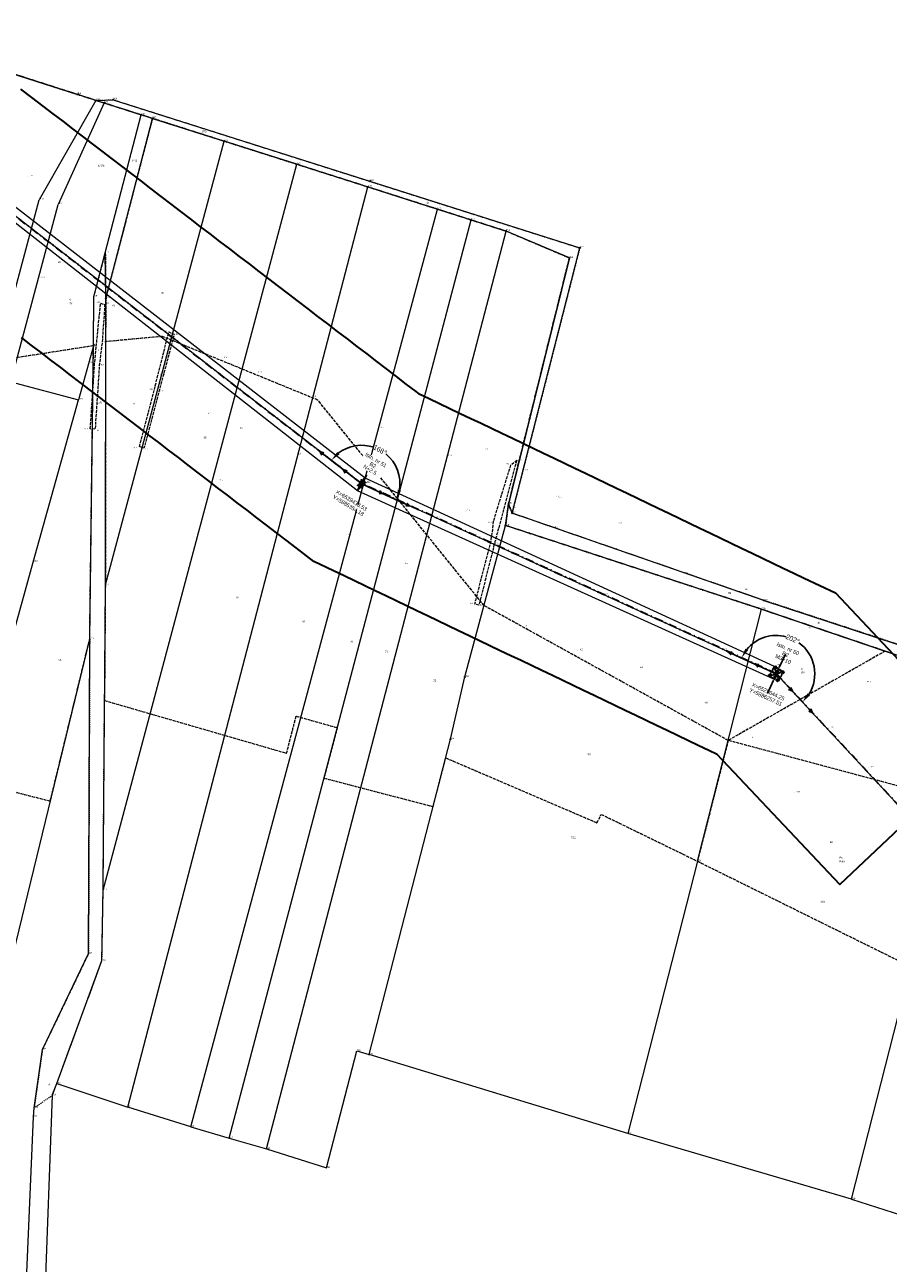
# Model space of a CAD drawing. Header units: metres. Extents: x 6524698 to 6533081, y 5883213 to 5896811.
# Tile 11 of 167: x 6529262 to 6529701, y 5885958 to 5886587. Entities that reach past the tile are written whole.
import ezdxf
from ezdxf.enums import TextEntityAlignment as Align

# ---------------------------------------------------------------- set-up
doc = ezdxf.new("R2010")
doc.units = ezdxf.units.M
doc.header["$MEASUREMENT"] = 0
for name, pattern in [('DASHDOT', [4, 2, -0.9, 0.2, -0.9]), ('mapa zasadnicza$0$1.5_0.5', [2, 1.5, -0.5]), ('mapa zasadnicza$0$219-500', [0]), ('mapa zasadnicza$0$egkk-500', [2, 1.5, -0.5]), ('mapa zasadnicza$0$egug-500', [1, 0.5, -0.5]), ('mapa zasadnicza$0$suep_wn_500', [0]), ('mapa zasadnicza$0$supp_500', [1, 0.5, -0.5])]:
    doc.linetypes.add(name, pattern=pattern)
doc.layers.get('0').update_dxf_attribs({"lineweight": 0})
doc.layers.add('@pomocnicza', color=3, linetype='Continuous', plot=False)
for name, color, linetype, lineweight in [('@Proj. słupy - blok', 1, 'Continuous', 15), ('@Proj. słupy - XY', 1, 'Continuous', 0), ('_trasa_kat_zalomu', 7, 'Continuous', 18), ('_trasa_os', 1, 'DASHDOT', 30), ('Sections span lengths and Marker Balls Plan', 7, 'Continuous', 0)]:
    doc.layers.add(name, color=color, linetype=linetype, lineweight=lineweight)
for name, color, linetype in [('@Proj. słupy - seria', 1, 'Continuous'), ('@Proj. słupy - wys.', 1, 'Continuous'), ('mapa zasadnicza$0$000 Inne (niezydentyfikowane)', 7, 'Continuous'), ('mapa zasadnicza$0$202-punkt graniczny', 7, 'Continuous'), ('mapa zasadnicza$0$202-punkt graniczny-Atr103', 7, 'Continuous'), ('mapa zasadnicza$0$203-punkt graniczny', 7, 'Continuous'), ('mapa zasadnicza$0$203-punkt graniczny-Atr103', 7, 'Continuous'), ('mapa zasadnicza$0$203-punkt graniczny-Atr104', 7, 'Continuous'), ('mapa zasadnicza$0$209-oznaczenie konturu klasyfikacyjnego', 7, 'Continuous'), ('mapa zasadnicza$0$210-oznaczenie konturu użytku gruntowego', 7, 'Continuous'), ('mapa zasadnicza$0$211-numer działki ewidencyjnej', 7, 'Continuous'), ('mapa zasadnicza$0$217-kontur klasyfikacyjny', 7, 'Continuous'), ('mapa zasadnicza$0$218-kontur użytku gruntowego', 7, 'Continuous'), ('mapa zasadnicza$0$219-działka ewidencyjna', 7, 'Continuous'), ('mapa zasadnicza$0$jezdnia', 7, 'Continuous'), ('mapa zasadnicza$0$jezdnia-Atr17', 7, 'Continuous'), ('mapa zasadnicza$0$pikieta naturalna', 7, 'Continuous'), ('mapa zasadnicza$0$pikieta naturalna-Atr2', 7, 'Continuous'), ('mapa zasadnicza$0$przewód elektroenergetyczny wysokiego napięcia', 7, 'Continuous'), ('mapa zasadnicza$0$słup przewodów napowietrznych', 7, 'Continuous')]:
    doc.layers.add(name, color=color, linetype=linetype)
doc.styles.add('mapa zasadnicza$0$STANDARD', font='Working1250', dxfattribs={"width": 0.75})
doc.styles.add('Opis', font='ARIALN.TTF')
doc.styles.add('Opis_slupy', font='ARIALN.TTF')
doc.styles.get("Standard").update_dxf_attribs({"font": 'arial.ttf'})
doc.dimstyles.new('Kat zalomu', dxfattribs={"dimtxt": 2.5, "dimasz": 5, "dimexe": 1.25, "dimexo": 0.625, "dimtad": 0, "dimtxsty": 'Opis_slupy', "dimcen": 2.5, "dimse1": 1, "dimse2": 1, "dimadec": 0, "dimazin": 0, "dimtfac": 1, "dimtmove": 0, "dimatfit": 3, "dimfxl": 1, "dimarcsym": 1})

# ---------------------------------------------------------------- blocks, each defined once
blk = doc.blocks.new('mapa zasadnicza$0$203')
at = {"linetype": 'Continuous', "lineweight": 0}
h = blk.add_hatch(color=0, dxfattribs=at)
edge = h.paths.add_edge_path()
edge.add_arc((0, 0), 0.045, 0, 360)
blk = doc.blocks.new('mapa zasadnicza$0$202')
at = {"color": 0, "linetype": 'Continuous', "lineweight": 0}
blk.add_circle((0, 0), 0.25, dxfattribs=at)
blk = doc.blocks.new('mapa zasadnicza$0$PW01')
at = {"linetype": 'Continuous', "lineweight": 13}
h = blk.add_hatch(color=0, dxfattribs=at)
edge = h.paths.add_edge_path()
edge.add_arc((0, 0), 0.045, 0, 360)
blk = doc.blocks.new('mapa zasadnicza$0$SM05')
at = {"color": 0, "linetype": 'Continuous', "lineweight": 13}
blk.add_circle((0, 0), 0.25, dxfattribs=at)
blk = doc.blocks.new('mapa zasadnicza$0$SUEP3')
at = {"color": 0, "linetype": 'Continuous'}
for p, q in [((0, 0), (12.003, 0)), ((12.003, 0), (10.003, 0.75)), ((10.003, 0.75), (11.003, 0)), ((12.003, 0), (10.003, -0.75)), ((11.003, 0), (10.003, -0.75)), ((12.003, 0), (27.003, 0)), ((27.003, 0), (25.003, 0.75)), ((25.003, 0.75), (26.003, 0)), ((27.003, 0), (25.003, -0.75)), ((26.003, 0), (25.003, -0.75))]:
    blk.add_line(p, q, dxfattribs=at)
blk = doc.blocks.new('*U2325')
at = {"layer": '@Proj. słupy - blok', "color": 0}
for centre, radius in [((0, 0), 0.05), ((-3.48, -1.29), 0.15)]:
    blk.add_circle(centre, radius, dxfattribs=at)
at = {"layer": '@Proj. słupy - seria', "color": 0, "insert": (4.59, 10), "char_height": 2, "attachment_point": 5, "rotation": 335.35706, "bg_fill": 3, "box_fill_scale": 2.5, "bg_fill_color": 256, "bg_fill_transparency": 0}
blk.add_mtext_dynamic_manual_height_columns('{\\fArial Narrow|b0|i0|c238|p34;B2}', width=7, gutter_width=12.5, heights=[2.21], dxfattribs=at)
at = {"layer": '@Proj. słupy - XY', "color": 0, "linetype": 'Continuous', "insert": (-4.8, -10.45), "char_height": 2.5, "attachment_point": 5, "rotation": 335.35706, "style": 'Opis', "bg_fill": 3, "box_fill_scale": 1, "bg_fill_color": 256, "bg_fill_transparency": 0}
blk.add_mtext_dynamic_manual_height_columns('\\P', width=19.7098, gutter_width=5.34, heights=[5.63], dxfattribs=at)
at = {"layer": '@pomocnicza'}
for p, q in [((4.59, 10), (1.46, 3.18)), ((-4.59, -10), (-1.46, -3.18))]:
    blk.add_line(p, q, dxfattribs=at)
at = {"layer": '@Proj. słupy - blok', "color": 0}
for p, q in [((0, 0), (-1.25, -2.73)), ((1.25, 2.73), (-0.34, 0.91)), ((0, 0), (1.25, 2.73)), ((-1.25, -2.73), (-0.91, -0.34))]:
    blk.add_line(p, q, dxfattribs=at)
for points in [[(3.48, 1.29), (1.29, -3.48), (-3.48, -1.29), (-1.29, 3.48)], [(0.91, 0.34), (0.34, -0.91), (-0.91, -0.34), (-0.34, 0.91)]]:
    blk.add_lwpolyline(points, close=True, dxfattribs=at)
for points in [[(3.48, 1.29), (-3.48, -1.29)], [(2.83, 1.05), (-2.83, -1.05)], [(-1.29, 3.48), (1.29, -3.48)], [(-1.05, 2.83), (1.05, -2.83)], [(1.25, 2.73), (0.91, 0.34)], [(-1.25, -2.73), (0.34, -0.91)]]:
    blk.add_lwpolyline(points, dxfattribs=at)
for centre, radius in [((-1.29, 3.48), 0.15), ((1.25, 2.73), 0.05), ((3.48, 1.29), 0.15), ((-1.25, -2.73), 0.05), ((1.29, -3.48), 0.15)]:
    blk.add_circle(centre, radius, dxfattribs=at)
at = {"layer": '@Proj. słupy - seria', "color": 0, "style": 'Opis'}
blk.add_attdef('STAN', text='', height=2, rotation=335.35706, dxfattribs=at).set_placement((5.84, 12.72), align=Align.MIDDLE_CENTER)
at = {"layer": '@Proj. słupy - wys.', "color": 0, "insert": (3.42, 7.45), "char_height": 2, "attachment_point": 5, "rotation": 335.35706, "style": 'Opis'}
blk.add_mtext_dynamic_manual_height_columns('M3+10 ', width=6.652, gutter_width=12.5, heights=[3.6], dxfattribs=at)
at = {"layer": '@Proj. słupy - XY', "color": 0, "linetype": 'Continuous', "style": 'Opis'}
for tag, p in [('Y', (-5.42, -11.82)), ('X', (-4.17, -9.09))]:
    blk.add_attdef(tag, text='', height=2, rotation=335.35706, dxfattribs=at).set_placement(p, align=Align.MIDDLE_CENTER)
blk = doc.blocks.new('*U2327')
at = {"layer": '@Proj. słupy - seria', "color": 0, "insert": (5.69, 9.41), "char_height": 2, "attachment_point": 5, "rotation": 328.83105, "style": 'Opis', "bg_fill": 3, "box_fill_scale": 2.5, "bg_fill_color": 256, "bg_fill_transparency": 0}
blk.add_mtext_dynamic_manual_height_columns('B2', width=7, gutter_width=12.5, heights=[2.21], dxfattribs=at)
at = {"layer": '@Proj. słupy - XY', "color": 0, "linetype": 'Continuous', "style": 'Opis'}
for tag, p in [('Y', (-6.73, -11.12)), ('X', (-5.18, -8.56))]:
    blk.add_attdef(tag, text='', height=2, rotation=328.83105, dxfattribs=at).set_placement(p, align=Align.MIDDLE_CENTER)
at = {"layer": '@Proj. słupy - blok', "color": 0}
for points in [[(2.59, 4.28), (-0.19, 0.79), (0.79, 0.19), (2.59, 4.28)], [(2.17, 3.59), (0.79, 0.19), (-0.19, 0.79), (2.17, 3.59)], [(0, 0), (2.59, 4.28)]]:
    blk.add_lwpolyline(points, dxfattribs=at)
for centre, radius in [((-0.13, 1.91), 0.15), ((1.29, 2.14), 0.05), ((1.75, 0.77), 0.15), ((1.71, 2.82), 0.05)]:
    blk.add_circle(centre, radius, dxfattribs=at)
at = {"layer": '@Proj. słupy - seria', "color": 0, "style": 'Opis'}
blk.add_attdef('STAN', text='', height=2, rotation=328.83105, dxfattribs=at).set_placement((7.25, 11.98), align=Align.MIDDLE_CENTER)
at = {"layer": '@Proj. słupy - wys.', "color": 0, "insert": (4.24, 7.02), "char_height": 2, "attachment_point": 5, "rotation": 328.83105, "style": 'Opis'}
blk.add_mtext_dynamic_manual_height_columns('N+2.5', width=5.2482, gutter_width=12.5, heights=[-2.04], dxfattribs=at)
at = {"layer": '@Proj. słupy - XY', "color": 0, "linetype": 'Continuous', "insert": (-5.95, -9.84), "char_height": 2.5, "attachment_point": 5, "rotation": 328.83105, "style": 'Opis', "bg_fill": 3, "box_fill_scale": 1, "bg_fill_color": 256, "bg_fill_transparency": 0}
blk.add_mtext_dynamic_manual_height_columns('\\P', width=19.7098, gutter_width=5.34, heights=[5.63], dxfattribs=at)
at = {"layer": '@Proj. słupy - blok', "color": 0}
for points in [[(-0.13, 1.91), (-1.75, -0.77), (0.13, -1.91), (1.75, 0.77)], [(0.79, 0.19), (-0.19, 0.79), (-0.79, -0.19), (0.19, -0.79)]]:
    blk.add_lwpolyline(points, close=True, dxfattribs=at)
for points in [[(1.75, 0.77), (-1.75, -0.77), (0.13, -1.91), (-0.13, 1.91)], [(0, 0), (-2.17, -3.59)], [(0.19, -0.79), (-2.17, -3.59), (-0.79, -0.19)]]:
    blk.add_lwpolyline(points, dxfattribs=at)
for centre in [(-1.75, -0.77), (0.13, -1.91)]:
    blk.add_circle(centre, 0.15, dxfattribs=at)
blk = doc.blocks.new('*D2403')
at = {"layer": '_trasa_kat_zalomu', "color": 0, "lineweight": -2}
for start, end in [(75.11581, 140.62355), (327.62099, 54.07892)]:
    blk.add_arc((6529644.25, 5886257.51), 19.5, start, end, dxfattribs=at)
at = {"layer": '_trasa_kat_zalomu', "color": 0}
for points in [[(6529628.47, 5886270.32), (6529629.88, 5886269.43), (6529626.53, 5886265.64)], [(6529660.08, 5886247.6), (6529661.36, 5886246.53), (6529657.52, 5886243.22)]]:
    blk.add_solid(points, dxfattribs=at)
at = {"layer": 'Defpoints', "color": 0}
for p in [(6529625.6, 5886266.06), (6529662.53, 5886264.3), (6529644.25, 5886257.51), (6529659.81, 5886240.75)]:
    blk.add_point(p, dxfattribs=at)
at = {"layer": '_trasa_kat_zalomu', "color": 0, "insert": (6529652.6, 5886275.13), "char_height": 2.5, "attachment_point": 5, "rotation": 337, "style": 'Opis_slupy'}
blk.add_mtext('202%%d', dxfattribs=at)
blk = doc.blocks.new('*D2404')
at = {"layer": '_trasa_kat_zalomu', "color": 0, "lineweight": -2}
for start, end in [(71.29524, 127.54962), (350.11583, 50.91683)]:
    blk.add_arc((6529433.53, 5886354.18), 19.46, start, end, dxfattribs=at)
at = {"layer": '_trasa_kat_zalomu', "color": 0}
for points in [[(6529421.08, 5886370.2), (6529422.26, 5886369.02), (6529418.13, 5886366.08)], [(6529451.91, 5886351.08), (6529453.5, 5886350.59), (6529451.22, 5886346.06)]]:
    blk.add_solid(points, dxfattribs=at)
at = {"layer": 'Defpoints', "color": 0}
for p in [(6529239.51, 5886504.08), (6529450.21, 5886364.2), (6529433.53, 5886354.18), (6529433.53, 5886354.18), (6529644.25, 5886257.51)]:
    blk.add_point(p, dxfattribs=at)
at = {"layer": '_trasa_kat_zalomu', "color": 0, "insert": (6529442.94, 5886371.22), "char_height": 2.5, "attachment_point": 5, "rotation": 331.10604, "style": 'Opis_slupy'}
blk.add_mtext('168%%D', dxfattribs=at)

msp = doc.modelspace()

# ---------------------------------------------------------------- linework, layer by layer
at = {"layer": '_trasa_os', "linetype": 'DASHDOT', "ltscale": 2}
msp.add_lwpolyline([(6529644.25, 5886257.506), (6529433.531, 5886354.176), (6529239.51, 5886504.082), (6529019.862, 5886673.787), (6529068.099, 5886815.315), (6529070.952, 5887003.68), (6529033.32, 5887240.317), (6528980.372, 5887573.115), (6528926.767, 5887910.52), (6528871.358, 5888257.413), (6528824.236, 5888552.869), (6528805.439, 5888820.887), (6528782.648, 5889143.114), (6528759.048, 5889475.999)], dxfattribs=at)
at = {"layer": 'mapa zasadnicza$0$000 Inne (niezydentyfikowane)', "color": 7, "linetype": 'Continuous', "lineweight": 35, "flags": 128}
msp.add_lwpolyline([(6529260.121, 5886554.66), (6529265.763, 5886550.399), (6529271.535, 5886546.039), (6529276.648, 5886542.124), (6529281.63, 5886538.309), (6529286.613, 5886534.494), (6529291.595, 5886530.679), (6529296.577, 5886526.864), (6529301.559, 5886523.05), (6529306.542, 5886519.235), (6529311.524, 5886515.42), (6529316.506, 5886511.605), (6529321.489, 5886507.79), (6529326.471, 5886503.975), (6529331.453, 5886500.16), (6529336.436, 5886496.345), (6529341.418, 5886492.53), (6529346.4, 5886488.716), (6529351.383, 5886484.901), (6529356.365, 5886481.086), (6529361.347, 5886477.271), (6529366.329, 5886473.456), (6529371.312, 5886469.641), (6529376.294, 5886465.826), (6529381.276, 5886462.011), (6529386.259, 5886458.197), (6529391.241, 5886454.382), (6529396.223, 5886450.567), (6529401.206, 5886446.752), (6529406.188, 5886442.937), (6529411.17, 5886439.122), (6529416.153, 5886435.307), (6529421.135, 5886431.492), (6529426.117, 5886427.678), (6529431.099, 5886423.863), (6529436.082, 5886420.048), (6529441.064, 5886416.233), (6529446.046, 5886412.418), (6529451.029, 5886408.603), (6529456.011, 5886404.788), (6529460.993, 5886400.973), (6529461.857, 5886400.312), (6529462.473, 5886400.017), (6529467.766, 5886397.481), (6529473.06, 5886394.946), (6529478.353, 5886392.41), (6529483.647, 5886389.874), (6529488.94, 5886387.338), (6529494.234, 5886384.803), (6529499.527, 5886382.267), (6529504.82, 5886379.731), (6529510.114, 5886377.196), (6529515.407, 5886374.66), (6529520.701, 5886372.124), (6529525.994, 5886369.588), (6529531.287, 5886367.053), (6529536.581, 5886364.517), (6529541.874, 5886361.981), (6529547.168, 5886359.446), (6529552.461, 5886356.91), (6529557.755, 5886354.374), (6529563.048, 5886351.838), (6529568.341, 5886349.303), (6529573.635, 5886346.767), (6529578.928, 5886344.231), (6529584.222, 5886341.696), (6529589.515, 5886339.16), (6529594.809, 5886336.624), (6529600.102, 5886334.089), (6529605.395, 5886331.553), (6529610.689, 5886329.017), (6529615.982, 5886326.481), (6529621.276, 5886323.946), (6529626.569, 5886321.41), (6529631.862, 5886318.874), (6529637.156, 5886316.339), (6529642.449, 5886313.803), (6529647.743, 5886311.267), (6529653.036, 5886308.731), (6529658.33, 5886306.196), (6529674.185, 5886298.6), (6529749.195, 5886219.106), (6529676.463, 5886150.477), (6529614.214, 5886216.447), (6529609.834, 5886218.545), (6529604.541, 5886221.081), (6529599.247, 5886223.616), (6529593.954, 5886226.152), (6529588.66, 5886228.688), (6529583.367, 5886231.224), (6529578.074, 5886233.759), (6529572.78, 5886236.295), (6529567.487, 5886238.831), (6529562.193, 5886241.366), (6529556.9, 5886243.902), (6529551.606, 5886246.438), (6529546.313, 5886248.974), (6529541.02, 5886251.509), (6529535.726, 5886254.045), (6529530.433, 5886256.581), (6529525.139, 5886259.116), (6529519.846, 5886261.652), (6529514.553, 5886264.188), (6529509.259, 5886266.724), (6529503.966, 5886269.259), (6529498.672, 5886271.795), (6529493.379, 5886274.331), (6529488.085, 5886276.866), (6529482.792, 5886279.402), (6529477.499, 5886281.938), (6529472.205, 5886284.473), (6529466.912, 5886287.009), (6529461.618, 5886289.545), (6529456.325, 5886292.081), (6529451.032, 5886294.616), (6529445.738, 5886297.152), (6529440.445, 5886299.688), (6529435.151, 5886302.223), (6529429.858, 5886304.759), (6529424.564, 5886307.295), (6529419.271, 5886309.831), (6529409.3, 5886314.607), (6529400.199, 5886321.575), (6529395.217, 5886325.39), (6529390.235, 5886329.205), (6529385.252, 5886333.02), (6529380.27, 5886336.835), (6529375.288, 5886340.65), (6529370.305, 5886344.464), (6529365.323, 5886348.279), (6529360.341, 5886352.094), (6529355.359, 5886355.909), (6529350.376, 5886359.724), (6529345.394, 5886363.539), (6529340.412, 5886367.354), (6529335.429, 5886371.169), (6529330.447, 5886374.983), (6529325.465, 5886378.798), (6529320.482, 5886382.613), (6529315.5, 5886386.428), (6529310.518, 5886390.243), (6529305.535, 5886394.058), (6529300.553, 5886397.873), (6529295.571, 5886401.688), (6529290.588, 5886405.502), (6529285.606, 5886409.317), (6529280.624, 5886413.132), (6529275.642, 5886416.947), (6529270.659, 5886420.762), (6529265.677, 5886424.577), (6529260.695, 5886428.392)], dxfattribs=at)
at = {"layer": 'mapa zasadnicza$0$217-kontur klasyfikacyjny', "color": 92, "linetype": 'mapa zasadnicza$0$egkk-500', "lineweight": 18, "flags": 128}
for points in [[(6529289.11, 5886551.97), (6529254.85, 5886563)], [(6529298.54, 5886548.93), (6529289.11, 5886551.97)], [(6529302.64, 5886547.62), (6529298.54, 5886548.93)], [(6529321.5, 5886541.62), (6529302.64, 5886547.62)], [(6529327.23, 5886539.8), (6529303.48, 5886448.3)], [(6529327.23, 5886539.8), (6529321.5, 5886541.62)], [(6529363.59, 5886528.23), (6529327.23, 5886539.8)], [(6529400.57, 5886516.46), (6529363.59, 5886528.23)], [(6529436.71, 5886504.96), (6529400.57, 5886516.46)], [(6529472.11, 5886493.63), (6529436.71, 5886504.96)], [(6529489.08, 5886488.2), (6529472.11, 5886493.63)], [(6529506.88, 5886482.51), (6529489.08, 5886488.2)], [(6529539.06, 5886468.85), (6529506.88, 5886482.51)], [(6529297.49, 5886449.1), (6529303.28, 5886471.43)], [(6529303.28, 5886471.43), (6529303.48, 5886448.3)], [(6529508.12, 5886343.79), (6529539.06, 5886468.85)], [(6529297.23, 5886424.21), (6529297.49, 5886449.1)], [(6529303.48, 5886448.3), (6529303.45, 5886426.3)], [(6529332.27, 5886428.97), (6529303.45, 5886426.3)], [(6529411.25, 5886396.62), (6529332.27, 5886428.97)], [(6529297.23, 5886424.21), (6529253.19, 5886417.37)], [(6529295.34, 5886275.14), (6529297.23, 5886424.21)], [(6529303.45, 5886426.3), (6529303.3, 5886302.77)], [(6529495.72, 5886292.19), (6529411.25, 5886396.62)], [(6529506.67, 5886332.93), (6529508.12, 5886343.79)], [(6529636.73, 5886290.33), (6529506.67, 5886332.93)], [(6529303.3, 5886302.77), (6529302.87, 5886243.95)], [(6529619.76, 5886223.65), (6529495.72, 5886292.19)], [(6529699.48, 5886269.05), (6529636.73, 5886290.33)], [(6529275.33, 5886192.83), (6529295.34, 5886275.14)], [(6529699.48, 5886269.05), (6529619.76, 5886223.65)], [(6529748.96, 5886252.27), (6529699.48, 5886269.05)], [(6529302.87, 5886243.95), (6529395.4, 5886217.14)], [(6529395.4, 5886217.14), (6529400.24, 5886236.02)], [(6529400.24, 5886236.02), (6529421.13, 5886230.15)], [(6529421.13, 5886230.15), (6529414.38, 5886204.51)], [(6529619.76, 5886223.65), (6529604.12, 5886162.27)], [(6529727.79, 5886194.68), (6529619.76, 5886223.65)], [(6529469.82, 5886190.02), (6529476.22, 5886214.79)], [(6529476.22, 5886214.79), (6529553.08, 5886181.78)], [(6529414.38, 5886204.51), (6529469.82, 5886190.02)], [(6529240.81, 5886201.72), (6529275.33, 5886192.83)], [(6529553.08, 5886181.78), (6529555.25, 5886186.08)], [(6529555.25, 5886186.08), (6529604.12, 5886162.27)], [(6529604.12, 5886162.27), (6529712.49, 5886108.68)]]:
    msp.add_lwpolyline(points, dxfattribs=at)
at = {"layer": 'mapa zasadnicza$0$218-kontur użytku gruntowego', "color": 3, "linetype": 'mapa zasadnicza$0$egug-500', "lineweight": 18, "flags": 128}
for points in [[(6529254.85, 5886563), (6529289.11, 5886551.97)], [(6529289.11, 5886551.97), (6529298.54, 5886548.93)], [(6529298.54, 5886548.93), (6529307.23, 5886549.26)], [(6529298.54, 5886548.93), (6529302.64, 5886547.62)], [(6529307.23, 5886549.26), (6529437.63, 5886507.8)], [(6529302.64, 5886547.62), (6529321.5, 5886541.62)], [(6529327.23, 5886539.8), (6529303.48, 5886448.3)], [(6529321.5, 5886541.62), (6529327.23, 5886539.8)], [(6529327.23, 5886539.8), (6529363.59, 5886528.23)], [(6529363.59, 5886528.23), (6529400.57, 5886516.46)], [(6529400.57, 5886516.46), (6529436.71, 5886504.96)], [(6529436.71, 5886504.96), (6529472.11, 5886493.63)], [(6529437.63, 5886507.8), (6529544.32, 5886473.94)], [(6529472.11, 5886493.63), (6529489.08, 5886488.2)], [(6529489.08, 5886488.2), (6529506.88, 5886482.51)], [(6529506.88, 5886482.51), (6529539.06, 5886468.85)], [(6529544.32, 5886473.94), (6529509.95, 5886339.14)], [(6529297.49, 5886449.1), (6529303.28, 5886471.43)], [(6529303.28, 5886471.43), (6529303.48, 5886448.3)], [(6529539.06, 5886468.85), (6529508.12, 5886343.79)], [(6529297.23, 5886424.21), (6529297.49, 5886449.1)], [(6529303.48, 5886448.3), (6529303.45, 5886426.3)], [(6529332.27, 5886428.97), (6529303.45, 5886426.3)], [(6529411.25, 5886396.62), (6529332.27, 5886428.97)], [(6529297.23, 5886424.21), (6529253.19, 5886417.37)], [(6529295.34, 5886275.14), (6529297.23, 5886424.21)], [(6529303.45, 5886426.3), (6529303.3, 5886302.77)], [(6529495.72, 5886292.19), (6529411.25, 5886396.62)], [(6529508.12, 5886343.79), (6529506.67, 5886332.93)], [(6529509.95, 5886339.14), (6529508.12, 5886343.79)], [(6529637.91, 5886294.84), (6529509.95, 5886339.14)], [(6529506.67, 5886332.93), (6529636.73, 5886290.33)], [(6529303.3, 5886302.77), (6529302.87, 5886243.95)], [(6529619.76, 5886223.65), (6529495.72, 5886292.19)], [(6529636.73, 5886290.33), (6529699.48, 5886269.05)], [(6529750.37, 5886257.9), (6529637.91, 5886294.84)], [(6529275.33, 5886192.83), (6529295.34, 5886275.14)], [(6529295.34, 5886275.14), (6529294.75, 5886115.36)], [(6529699.48, 5886269.05), (6529619.76, 5886223.65)], [(6529748.96, 5886252.27), (6529699.48, 5886269.05)], [(6529302.16, 5886147.6), (6529302.87, 5886243.95)], [(6529302.87, 5886243.95), (6529395.4, 5886217.14)], [(6529395.4, 5886217.14), (6529400.24, 5886236.02)], [(6529400.24, 5886236.02), (6529421.13, 5886230.15)], [(6529421.13, 5886230.15), (6529414.38, 5886204.51)], [(6529619.76, 5886223.65), (6529604.12, 5886162.27)], [(6529727.79, 5886194.68), (6529619.76, 5886223.65)], [(6529469.82, 5886190.02), (6529476.22, 5886214.79)], [(6529476.22, 5886214.79), (6529553.08, 5886181.78)], [(6529414.38, 5886204.51), (6529469.82, 5886190.02)], [(6529240.81, 5886201.72), (6529275.33, 5886192.83)], [(6529553.08, 5886181.78), (6529555.25, 5886186.08)], [(6529555.25, 5886186.08), (6529604.12, 5886162.27)], [(6529604.12, 5886162.27), (6529712.49, 5886108.68)], [(6529301.57, 5886111.73), (6529302.16, 5886147.6)], [(6529294.75, 5886115.36), (6529271.33, 5886066.58)], [(6529278.6, 5886049.29), (6529300.71, 5886109.39)], [(6529300.71, 5886109.39), (6529301.57, 5886111.73)], [(6529271.33, 5886066.58), (6529267.09, 5886036.88)], [(6529276.36, 5886043.29), (6529278.6, 5886049.29)], [(6529267.09, 5886036.88), (6529276.36, 5886043.29)]]:
    msp.add_lwpolyline(points, dxfattribs=at)
at = {"layer": 'mapa zasadnicza$0$219-działka ewidencyjna', "color": 7, "linetype": 'mapa zasadnicza$0$219-500', "lineweight": 18, "flags": 128}
for points in [[(6529254.85, 5886563), (6529289.11, 5886551.97)], [(6529298.54, 5886548.93), (6529269.65, 5886498.41)], [(6529298.54, 5886548.93), (6529289.11, 5886551.97)], [(6529298.54, 5886548.93), (6529307.23, 5886549.26)], [(6529298.54, 5886548.93), (6529302.64, 5886547.62)], [(6529307.23, 5886549.26), (6529437.63, 5886507.8)], [(6529302.64, 5886547.62), (6529279.34, 5886495.97)], [(6529302.64, 5886547.62), (6529321.5, 5886541.62)], [(6529303.28, 5886471.43), (6529321.5, 5886541.62)], [(6529303.48, 5886448.3), (6529327.23, 5886539.8)], [(6529327.23, 5886539.8), (6529321.5, 5886541.62)], [(6529327.23, 5886539.8), (6529363.59, 5886528.23)], [(6529303.3, 5886302.77), (6529363.59, 5886528.23)], [(6529400.57, 5886516.46), (6529363.59, 5886528.23)], [(6529302.16, 5886147.6), (6529400.57, 5886516.46)], [(6529400.57, 5886516.46), (6529436.71, 5886504.96)], [(6529314.71, 5886037.34), (6529436.71, 5886504.96)], [(6529436.71, 5886504.96), (6529472.11, 5886493.63)], [(6529437.63, 5886507.8), (6529544.32, 5886473.94)], [(6529253.72, 5886438.74), (6529269.65, 5886498.41)], [(6529255.3, 5886405.89), (6529279.34, 5886495.97)], [(6529346.78, 5886027.36), (6529472.11, 5886493.63)], [(6529472.11, 5886493.63), (6529489.08, 5886488.2)], [(6529366.2, 5886021.53), (6529489.08, 5886488.2)], [(6529489.08, 5886488.2), (6529506.88, 5886482.51)], [(6529385.2, 5886016.02), (6529506.88, 5886482.51)], [(6529539.06, 5886468.85), (6529506.88, 5886482.51)], [(6529509.95, 5886339.14), (6529544.32, 5886473.94)], [(6529297.49, 5886449.1), (6529303.28, 5886471.43)], [(6529303.48, 5886448.3), (6529303.28, 5886471.43)], [(6529539.06, 5886468.85), (6529508.12, 5886343.79)], [(6529297.23, 5886424.21), (6529297.49, 5886449.1)], [(6529303.3, 5886302.77), (6529303.48, 5886448.3)], [(6529297.23, 5886424.21), (6529289.6, 5886396.76)], [(6529295.34, 5886275.14), (6529297.23, 5886424.21)], [(6529255.3, 5886405.89), (6529289.6, 5886396.76)], [(6529266.7, 5886314.32), (6529289.6, 5886396.76)], [(6529506.67, 5886332.93), (6529508.12, 5886343.79)], [(6529508.12, 5886343.79), (6529509.95, 5886339.14)], [(6529637.91, 5886294.84), (6529509.95, 5886339.14)], [(6529485.98, 5886255.96), (6529506.67, 5886332.93)], [(6529636.73, 5886290.33), (6529506.67, 5886332.93)], [(6529245.33, 5886237.44), (6529266.7, 5886314.32)], [(6529302.16, 5886147.6), (6529303.3, 5886302.77)], [(6529604.12, 5886162.27), (6529636.73, 5886290.33)], [(6529636.73, 5886290.33), (6529748.96, 5886252.27)], [(6529637.91, 5886294.84), (6529750.37, 5886257.9)], [(6529236.87, 5886034.66), (6529295.34, 5886275.14)], [(6529294.75, 5886115.36), (6529295.34, 5886275.14)], [(6529478.68, 5886224.32), (6529485.98, 5886255.96)], [(6529437.28, 5886064.04), (6529478.68, 5886224.32)], [(6529604.12, 5886162.27), (6529568.81, 5886023.91)], [(6529301.57, 5886111.73), (6529302.16, 5886147.6)], [(6529271.33, 5886066.58), (6529294.75, 5886115.36)], [(6529278.6, 5886049.29), (6529301.57, 5886111.73)], [(6529682.48, 5885990.49), (6529712.49, 5886108.68)], [(6529267.09, 5886036.88), (6529271.33, 5886066.58)], [(6529415.62, 5886006.41), (6529431.09, 5886065.85)], [(6529431.09, 5886065.85), (6529437.28, 5886064.04)], [(6529568.81, 5886023.91), (6529437.28, 5886064.04)], [(6529276.36, 5886043.29), (6529278.6, 5886049.29)], [(6529278.6, 5886049.29), (6529314.71, 5886037.34)], [(6529276.36, 5886043.29), (6529272.45, 5885937.37)], [(6529263.17, 5885949.26), (6529266.77, 5886032.44)], [(6529266.77, 5886032.44), (6529267.09, 5886036.88)], [(6529346.78, 5886027.36), (6529314.71, 5886037.34)], [(6529346.78, 5886027.36), (6529366.2, 5886021.53)], [(6529366.2, 5886021.53), (6529385.2, 5886016.02)], [(6529682.48, 5885990.49), (6529568.81, 5886023.91)], [(6529385.2, 5886016.02), (6529415.62, 5886006.41)], [(6529682.48, 5885990.49), (6529758.67, 5885966.14)]]:
    msp.add_lwpolyline(points, dxfattribs=at)
at = {"layer": 'mapa zasadnicza$0$jezdnia', "color": 7, "linetype": 'mapa zasadnicza$0$1.5_0.5', "lineweight": 18, "flags": 128}
for points in [[(6529295.66, 5886382.04), (6529297.86, 5886415.42), (6529300.87, 5886445.88), (6529303.01, 5886445.12), (6529301.69, 5886426.16), (6529300.79, 5886419.11), (6529300.23, 5886414.07), (6529298.09, 5886381.78)], [(6529320.61, 5886372.96), (6529328.11, 5886401.68), (6529335.56, 5886431.22), (6529338.27, 5886430.1), (6529333.26, 5886411.12), (6529322.93, 5886372.26)], [(6529512.29, 5886366.07), (6529500.93, 5886323.51), (6529493.1, 5886292.45), (6529490.99, 5886292.87), (6529499.13, 5886324.28), (6529499.92, 5886329.4), (6529500.6, 5886335.29), (6529509.33, 5886363.62)]]:
    msp.add_lwpolyline(points, close=True, dxfattribs=at)
at = {"layer": 'mapa zasadnicza$0$przewód elektroenergetyczny wysokiego napięcia', "color": 1, "linetype": 'mapa zasadnicza$0$suep_wn_500', "lineweight": 18, "flags": 128}
for points in [[(6529433.56, 5886353.99), (6529239.73, 5886503.8)], [(6529644.18, 5886257.43), (6529433.56, 5886353.99)], [(6529644.18, 5886257.43), (6529890.53, 5885992.37)]]:
    msp.add_lwpolyline(points, dxfattribs=at)
at = {"layer": 'mapa zasadnicza$0$słup przewodów napowietrznych', "color": 7, "linetype": 'mapa zasadnicza$0$supp_500', "lineweight": 18, "flags": 128}
for points in [[(6529433.5, 5886355.92), (6529435.46, 5886354.7), (6529433.69, 5886352.05), (6529431.65, 5886353.26)], [(6529433.5, 5886355.92), (6529431.65, 5886353.26)], [(6529435.46, 5886354.7), (6529431.65, 5886353.26)], [(6529433.5, 5886355.92), (6529433.69, 5886352.05)], [(6529643.62, 5886261.1), (6529647.83, 5886258.04), (6529644.75, 5886253.73), (6529640.46, 5886256.8)], [(6529643.62, 5886261.1), (6529640.46, 5886256.8)], [(6529640.59, 5886256.9), (6529643.88, 5886261.29), (6529648.02, 5886258.32), (6529644.86, 5886253.74)], [(6529643.62, 5886261.1), (6529644.75, 5886253.73)], [(6529643.88, 5886261.29), (6529644.86, 5886253.74)], [(6529647.83, 5886258.04), (6529640.46, 5886256.8)], [(6529640.59, 5886256.9), (6529648.02, 5886258.32)], [(6529640.59, 5886256.9), (6529644.86, 5886253.74)]]:
    msp.add_lwpolyline(points, dxfattribs=at)

# ---------------------------------------------------------------- block references
at = {"layer": 'mapa zasadnicza$0$202-punkt graniczny', "color": 7, "linetype": 'Continuous', "lineweight": 18}
for p in [(6529289.11, 5886551.97), (6529298.54, 5886548.93), (6529307.23, 5886549.26), (6529302.64, 5886547.62), (6529327.23, 5886539.8), (6529436.71, 5886504.96), (6529437.63, 5886507.8), (6529472.11, 5886493.63), (6529489.08, 5886488.2), (6529506.88, 5886482.51), (6529544.32, 5886473.94), (6529303.48, 5886448.3), (6529297.23, 5886424.21), (6529508.12, 5886343.79), (6529509.95, 5886339.14), (6529506.67, 5886332.93), (6529637.91, 5886294.84), (6529485.98, 5886255.96), (6529478.68, 5886224.32), (6529437.28, 5886064.04)]:
    msp.add_blockref('mapa zasadnicza$0$202', p, dxfattribs=at)
at = {"layer": 'mapa zasadnicza$0$203-punkt graniczny', "color": 7, "linetype": 'Continuous', "lineweight": 18}
for p in [(6529321.5, 5886541.62), (6529363.59, 5886528.23), (6529400.57, 5886516.46), (6529269.65, 5886498.41), (6529279.34, 5886495.97), (6529303.28, 5886471.43), (6529539.06, 5886468.85), (6529297.49, 5886449.1), (6529289.6, 5886396.76), (6529266.7, 5886314.32), (6529303.3, 5886302.77), (6529636.73, 5886290.33), (6529295.34, 5886275.14), (6529604.12, 5886162.27), (6529302.16, 5886147.6), (6529294.75, 5886115.36), (6529301.57, 5886111.73), (6529271.33, 5886066.58), (6529431.09, 5886065.85), (6529278.6, 5886049.29), (6529276.36, 5886043.29), (6529266.77, 5886032.44), (6529267.09, 5886036.88), (6529314.71, 5886037.34), (6529346.78, 5886027.36), (6529366.2, 5886021.53), (6529568.81, 5886023.91), (6529385.2, 5886016.02), (6529415.62, 5886006.41), (6529682.48, 5885990.49)]:
    msp.add_blockref('mapa zasadnicza$0$203', p, dxfattribs=at)
at = {"layer": 'mapa zasadnicza$0$pikieta naturalna', "color": 7, "linetype": 'Continuous', "lineweight": 13}
for p, rotation in [((6529264.29, 5886510.26), 359.786), ((6529278.41, 5886465.77), 0.007), ((6529270.17, 5886458.72), 359.742)]:
    msp.add_blockref('mapa zasadnicza$0$PW01', p, dxfattribs=dict(at, rotation=rotation))
for p in [(6529300.87, 5886445.88), (6529303.01, 5886445.12), (6529305.68, 5886445.19), (6529335.56, 5886431.22), (6529338.27, 5886430.1), (6529301.69, 5886426.16), (6529362.85, 5886418.13), (6529297.86, 5886415.42), (6529300.23, 5886414.07), (6529380.34, 5886410.65), (6529328.1, 5886401.63), (6529330.46, 5886400.59), (6529407.69, 5886398.37), (6529354.77, 5886389.66), (6529295.66, 5886382.04), (6529298.09, 5886381.78), (6529371.02, 5886382.29), (6529442.43, 5886382.7), (6529320.61, 5886372.96), (6529322.93, 5886372.26), (6529400.16, 5886369.24), (6529476.78, 5886368.33), (6529495.65, 5886371.59), (6529512.29, 5886366.07), (6529509.33, 5886363.62), (6529515.49, 5886361.22), (6529360.54, 5886355.82), (6529435.46, 5886354.7), (6529532.7, 5886347.48), (6529509.33, 5886341.86), (6529391.6, 5886338.69), (6529471.06, 5886336.93), (6529486.14, 5886340.16), (6529500.6, 5886335.29), (6529563, 5886334.02), (6529426.26, 5886328.19), (6529531.02, 5886331.41), (6529499.13, 5886324.28), (6529500.93, 5886323.51), (6529560.88, 5886320.64), (6529454.9, 5886313.42), (6529597.23, 5886308.25), (6529556.01, 5886297.86), (6529627.94, 5886300.01), (6529490.99, 5886292.87), (6529493.1, 5886292.45), (6529585.23, 5886284.4), (6529516.56, 5886281.72), (6529659.63, 5886280.73), (6529543.38, 5886269.15), (6529617.15, 5886269.66), (6529574.11, 5886260.55), (6529643.88, 5886261.29), (6529644.39, 5886257.08), (6529689.61, 5886253.4), (6529607.3, 5886242.74), (6529671.15, 5886230.24), (6529631.14, 5886224.97), (6529691.19, 5886210.05), (6529653.61, 5886197.21), (6529670.68, 5886171.7)]:
    msp.add_blockref('mapa zasadnicza$0$PW01', p, dxfattribs=at)
at = {"layer": 'mapa zasadnicza$0$przewód elektroenergetyczny wysokiego napięcia', "color": 1, "linetype": 'Continuous', "lineweight": 18}
for p, rotation in [((6529433.56, 5886353.99), 142.3), ((6529433.56, 5886353.99), 335.371), ((6529644.18, 5886257.43), 155.371), ((6529644.18, 5886257.43), 312.9049999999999)]:
    msp.add_blockref('mapa zasadnicza$0$SUEP3', p, dxfattribs=dict(at, rotation=rotation))
at = {"layer": 'mapa zasadnicza$0$słup przewodów napowietrznych', "color": 7, "linetype": 'Continuous', "lineweight": 18}
for p in [(6529431.65, 5886353.26), (6529433.5, 5886355.92), (6529435.46, 5886354.7), (6529433.69, 5886352.05), (6529643.62, 5886261.1), (6529643.88, 5886261.29), (6529648.02, 5886258.32), (6529640.46, 5886256.8), (6529640.59, 5886256.9), (6529644.75, 5886253.73), (6529644.86, 5886253.74), (6529647.83, 5886258.04)]:
    msp.add_blockref('mapa zasadnicza$0$SM05', p, dxfattribs=at)

# ---------------------------------------------------------------- texts
at = {"layer": 'mapa zasadnicza$0$202-punkt graniczny-Atr103', "color": 7, "style": 'mapa zasadnicza$0$STANDARD', "width": 0.667}
for s, p in [('9114', (6529289.11, 5886551.97)), ('9093', (6529298.54, 5886548.93)), ('9495', (6529302.64, 5886547.62)), ('9094', (6529307.23, 5886549.26)), ('9497', (6529327.23, 5886539.8)), ('9191', (6529436.71, 5886504.96)), ('9499', (6529437.63, 5886507.8)), ('9716', (6529472.11, 5886493.63)), ('9717', (6529489.08, 5886488.2)), ('9718', (6529506.88, 5886482.51)), ('9502', (6529544.32, 5886473.94)), ('9496', (6529303.48, 5886448.3)), ('9115', (6529297.23, 5886424.21)), ('9500', (6529508.12, 5886343.79)), ('9501', (6529509.95, 5886339.14))]:
    msp.add_text(s, height=0.75, dxfattribs=at).set_placement(p, align=Align.BOTTOM_LEFT)
for s, p in [('8702', (6529506.67, 5886332.93)), ('7540', (6529637.91, 5886294.84)), ('8701', (6529485.98, 5886255.96)), ('8700', (6529478.68, 5886224.32)), ('8698', (6529437.28, 5886064.04))]:
    msp.add_text(s, height=0.75, dxfattribs=at).set_placement(p)
at = {"layer": 'mapa zasadnicza$0$203-punkt graniczny-Atr103', "color": 7, "style": 'mapa zasadnicza$0$STANDARD', "width": 0.667}
for s, p in [('9518', (6529321.5, 5886541.62)), ('10450', (6529269.65, 5886498.41)), ('10451', (6529279.34, 5886495.97)), ('9517', (6529303.28, 5886471.43)), ('9516', (6529297.49, 5886449.1)), ('10452', (6529289.6, 5886396.76)), ('10449', (6529266.7, 5886314.32))]:
    msp.add_text(s, height=0.75, dxfattribs=at).set_placement(p, align=Align.BOTTOM_LEFT)
at = {"layer": 'mapa zasadnicza$0$203-punkt graniczny-Atr104', "color": 7, "style": 'mapa zasadnicza$0$STANDARD', "width": 0.667}
for s, p in [('9498', (6529363.59, 5886528.23)), ('7492', (6529400.57, 5886516.46)), ('7524', (6529539.06, 5886468.85)), ('7475', (6529303.3, 5886302.77)), ('7539', (6529636.73, 5886290.33)), ('7468', (6529295.34, 5886275.14)), ('7534', (6529604.12, 5886162.27)), ('7473', (6529302.16, 5886147.6)), ('7467', (6529294.75, 5886115.36)), ('7472', (6529301.57, 5886111.73)), ('7463', (6529271.33, 5886066.58)), ('7673', (6529431.09, 5886065.85)), ('6100', (6529278.6, 5886049.29)), ('6098', (6529276.36, 5886043.29)), ('7114', (6529266.77, 5886032.44)), ('7115', (6529267.09, 5886036.88)), ('7481', (6529314.71, 5886037.34)), ('1689', (6529346.78, 5886027.36)), ('7578', (6529366.2, 5886021.53)), ('7677', (6529568.81, 5886023.91)), ('7582', (6529385.2, 5886016.02)), ('7584', (6529415.62, 5886006.41)), ('7543', (6529682.48, 5885990.49))]:
    msp.add_text(s, height=0.75, dxfattribs=at).set_placement(p)
at = {"layer": 'mapa zasadnicza$0$209-oznaczenie konturu klasyfikacyjnego', "color": 3, "linetype": 'Continuous', "lineweight": 18, "style": 'mapa zasadnicza$0$STANDARD', "width": 0.79}
for s, p in [('RVI', (6529284.67, 5886446.32)), ('RVI', (6529656.94, 5886258.6)), ('RV', (6529548.17, 5886217.07)), ('PsIV', (6529676.26, 5886162.65))]:
    msp.add_text(s, height=1, dxfattribs=at).set_placement(p, align=Align.TOP_LEFT)
at = {"layer": 'mapa zasadnicza$0$210-oznaczenie konturu użytku gruntowego', "color": 3, "linetype": 'Continuous', "lineweight": 18, "style": 'mapa zasadnicza$0$STANDARD', "width": 0.79}
for s, p in [('dr', (6529466.55, 5886496.43)), ('R', (6529284.67, 5886447.22)), ('R', (6529317.18, 5886394.21)), ('dr', (6529665.2, 5886283.03)), ('R', (6529656.94, 5886259.5)), ('Ps', (6529676.26, 5886163.55)), ('dr', (6529274.47, 5886048.32))]:
    msp.add_text(s, height=1, dxfattribs=at).set_placement(p)
at = {"layer": 'mapa zasadnicza$0$211-numer działki ewidencyjnej', "color": 7, "linetype": 'Continuous', "lineweight": 18, "style": 'mapa zasadnicza$0$STANDARD', "width": 0.79}
for s, p in [('17/5', (6529352.14, 5886532.71)), ('64/2', (6529316.92, 5886517.86)), ('578/5', (6529299.5, 5886515.3)), ('65', (6529331.6, 5886450.59)), ('66', (6529353.26, 5886377.17)), ('67', (6529369.85, 5886295.92)), ('69', (6529403.18, 5886283.61)), ('70', (6529427.66, 5886273.38)), ('71', (6529445.33, 5886268.2))]:
    msp.add_text(s, height=1, dxfattribs=at).set_placement(p)
for s, p in [('17/6', (6529298.92, 5886395.85)), ('89', (6529619.73, 5886299.05)), ('55', (6529279.46, 5886265.08)), ('72', (6529469.89, 5886254.54)), ('79/1', (6529539.88, 5886174.73)), ('85/1', (6529666.57, 5886142.13))]:
    msp.add_text(s, height=1, dxfattribs=at).set_placement(p, align=Align.TOP_LEFT)
at = {"layer": 'mapa zasadnicza$0$jezdnia-Atr17', "color": 7, "style": 'mapa zasadnicza$0$STANDARD', "width": 0.667}
for p in [(6529299.93, 5886421.86), (6529331.24, 5886409.35), (6529504.04, 5886339.87)]:
    msp.add_text('j.', height=0.75, dxfattribs=at).set_placement(p)
at = {"layer": 'mapa zasadnicza$0$pikieta naturalna-Atr2', "color": 7, "style": 'mapa zasadnicza$0$STANDARD', "width": 0.667}
for s, p in [('45.3', (6529264.99, 5886510.48)), ('43.5', (6529279.2, 5886466.34)), ('43.2', (6529270.92, 5886458.84)), ('43.2', (6529298.94, 5886446.17)), ('43.3', (6529303.49, 5886445.7)), ('43.1', (6529306.69, 5886444.34)), ('42.1', (6529333.07, 5886431.36)), ('42.0', (6529338.94, 5886429.9)), ('42.7', (6529302.39, 5886425.92)), ('42.6', (6529295.22, 5886415.47)), ('41.4', (6529363.5, 5886417.93)), ('42.6', (6529300.82, 5886414.27)), ('41.4', (6529380.98, 5886410.53)), ('41.4', (6529325.84, 5886401.76)), ('41.5', (6529331.23, 5886400.87)), ('41.5', (6529408.58, 5886398.2)), ('41.1', (6529355.39, 5886389.51)), ('42.1', (6529292.65, 5886381.72)), ('42.1', (6529298.97, 5886380.88)), ('41.1', (6529371.65, 5886382.16)), ('41.7', (6529443.17, 5886382.44)), ('41.3', (6529317.63, 5886372.05)), ('41.2', (6529323.28, 5886371.23)), ('41.8', (6529496.36, 5886371.35)), ('41.3', (6529400.89, 5886369.07)), ('41.4', (6529477.5, 5886368.12)), ('41.9', (6529513.09, 5886365.86)), ('41.8', (6529506.88, 5886363.95)), ('42.0', (6529516.06, 5886360.88)), ('41.0', (6529361.33, 5886355.83)), ('41.4', (6529436.3, 5886354.69)), ('41.9', (6529533.42, 5886347.21)), ('41.4', (6529486.85, 5886340.21)), ('41.6', (6529510.12, 5886341.87)), ('41.1', (6529392.35, 5886338.55)), ('41.2', (6529471.64, 5886336.69)), ('41.3', (6529497.86, 5886334.18)), ('42.1', (6529564.15, 5886333.96)), ('41.3', (6529426.77, 5886327.84)), ('41.5', (6529531.49, 5886331.78)), ('41.2', (6529497.41, 5886324.06)), ('41.3', (6529501.37, 5886323.34)), ('41.9', (6529561.47, 5886320.7)), ('41.3', (6529455.49, 5886313.32)), ('42.0', (6529597.79, 5886308.31)), ('41.3', (6529556.83, 5886297.75)), ('42.1', (6529628.27, 5886300.18)), ('41.3', (6529488.51, 5886292.99)), ('41.3', (6529493.78, 5886292.18)), ('41.4', (6529585.81, 5886284.18)), ('41.1', (6529517.14, 5886281.62)), ('41.7', (6529660.34, 5886280.56)), ('41.3', (6529544.41, 5886269.51)), ('41.0', (6529617.55, 5886269.5)), ('41.2', (6529574.86, 5886260.47)), ('41.0', (6529644.57, 5886261.8)), ('40.7', (6529644.19, 5886257.45)), ('40.8', (6529690.34, 5886253.13)), ('41.0', (6529607.81, 5886242.52)), ('40.7', (6529672, 5886230.07)), ('41.1', (6529631.78, 5886224.86)), ('40.9', (6529691.83, 5886209.9)), ('40.9', (6529654.46, 5886197.2)), ('40.8', (6529671.38, 5886171.57))]:
    msp.add_text(s, height=0.75, dxfattribs=at).set_placement(p)

# ---------------------------------------------------------------- next in the draw order: block references
at = {"color": 0}
msp.add_blockref('*U2327', (6529433.531, 5886354.175), dxfattribs=at).add_auto_attribs({'STAN': 'Istn. nr 51', 'Y': 'Y=5886354.18', 'X': 'X=6529433.53'})
msp.add_blockref('*U2325', (6529644.25, 5886257.506)).add_auto_attribs({'STAN': 'Istn. nr 50', 'X': 'X=6529644.25', 'Y': 'Y=5886257.51'})

# ---------------------------------------------------------------- next in the draw order: linework, layer by layer
at = {"layer": '_trasa_os', "color": 8, "linetype": 'DASHDOT', "ltscale": 2}
msp.add_lwpolyline([(6529644.25, 5886257.506), (6529890.573, 5885992.324), (6530121.643, 5885739.98)], dxfattribs=at)
at = {"layer": 'Sections span lengths and Marker Balls Plan', "color": 1, "flags": 128}
for points in [[(6529643, 5886254.779), (6529431.358, 5886350.582), (6529237.798, 5886501.866), (6529015.745, 5886672.549), (6529065.143, 5886815.828), (6529068.458, 5887003.501), (6529030.555, 5887239.878), (6528977.607, 5887572.675), (6528924.002, 5887910.08), (6528868.593, 5888256.972), (6528821.256, 5888552.527), (6528802.646, 5888820.69), (6528779.855, 5889142.917), (6528756.255, 5889475.801)], [(6529645.501, 5886260.233), (6529435.239, 5886356.999), (6529241.711, 5886506.931), (6529021.682, 5886674.335), (6529071.055, 5886814.802), (6529075.939, 5887004.036), (6529036.876, 5887240.883), (6528983.927, 5887573.681), (6528930.322, 5887911.086), (6528874.913, 5888257.98), (6528827.216, 5888553.211), (6528809.03, 5888821.14), (6528786.24, 5889143.367), (6528762.639, 5889476.253)]]:
    msp.add_lwpolyline(points, dxfattribs=at)

# ---------------------------------------------------------------- next in the draw order: dimensions: what is measured, and where the dimension line sits
at = {"layer": '_trasa_kat_zalomu'}
dim = msp.add_angular_dim_2l(base=(6529450.213, 5886364.202), line1=((6529644.25, 5886257.506), (6529433.531, 5886354.176)), line2=((6529433.531, 5886354.176), (6529239.51, 5886504.082)), text='168%%D', dimstyle='Kat zalomu', dxfattribs=at)
dim.commit()
dim.dimension.update_dxf_attribs({"geometry": '*D2404', "text_midpoint": (6529442.935, 5886371.216), "dimtype": 162})
dim = msp.add_angular_dim_3p(base=(6529662.529, 5886264.295), center=(6529644.25, 5886257.506), p1=(6529625.595, 5886266.064), p2=(6529659.813, 5886240.751), dimstyle='Kat zalomu', dxfattribs=at)
dim.commit()
dim.dimension.update_dxf_attribs({"geometry": '*D2403', "text_midpoint": (6529652.603, 5886275.125), "dimtype": 165, "text_rotation": 337})

doc.saveas('drawing.dxf')
